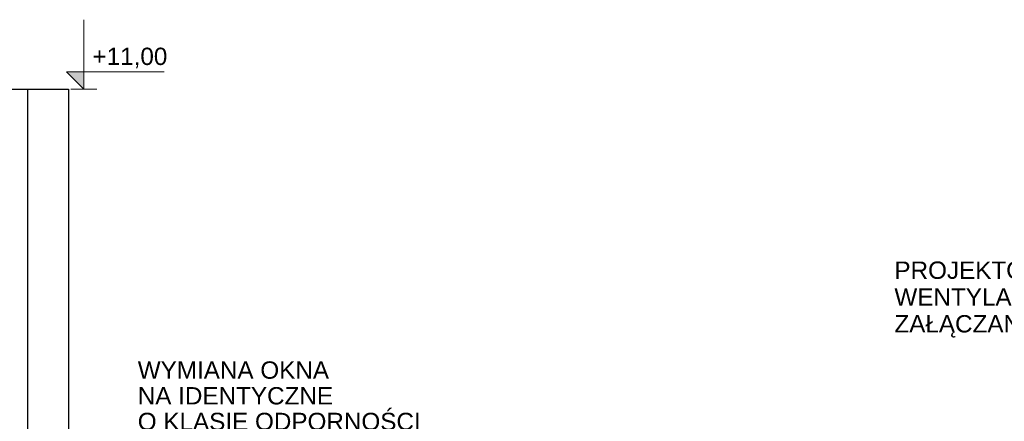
# Model space of a CAD drawing. Header units: centimetres. Extents: x -1412 to 8451, y -353 to 1224.
# Tile 13 of 24: x 1629 to 2367, y 923 to 1224. Entities that reach past the tile are written whole.
import ezdxf

# ---------------------------------------------------------------- set-up
doc = ezdxf.new("R2010")
doc.units = ezdxf.units.CM
doc.header["$MEASUREMENT"] = 0
doc.layers.add('299-A Wymiary Opisy', color=7, linetype='Continuous')
doc.layers.add('420-K Ściany', color=7, linetype='Continuous')
for name, color, linetype, lineweight in [('299-A Wymiary Opisy_Nr_pióra__11', 7, 'Continuous', 0), ('420-K Ściany_Nr_pióra__13', 7, 'Continuous', 25), ('Nowe_199-Z Wymiary i opisy_Nr_pióra__235', 5, 'Continuous', 0)]:
    doc.layers.add(name, color=color, linetype=linetype, lineweight=lineweight)
doc.styles.add('STYL_AUTOMATYCZNY_1', font='arial.ttf')
doc.dimstyles.new('STYL_AUTOMATYCZNY__3', dxfattribs={"dimtxt": 0.18, "dimasz": 14.592, "dimexe": 0.18, "dimexo": 0.0625, "dimgap": 0, "dimtad": 0, "dimtih": 1, "dimtoh": 1, "dimdec": 4, "dimzin": 0, "dimdsep": 46, "dimcen": 0.09, "dimadec": 0, "dimazin": 0, "dimtfac": 1, "dimtdec": 4, "dimtmove": 0, "dimatfit": 3, "dimldrblk": 'ARROWHEAD_5', "dimfxl": 0, "dimtolj": 1, "dimtzin": 0, "dimarcsym": 0})

# ---------------------------------------------------------------- blocks, each defined once
blk = doc.blocks.new('ElemPrzekroju_208_2', base_point=(4814.55, 72.46))
at = {"layer": '420-K Ściany_Nr_pióra__13', "color": 7, "linetype": 'Continuous', "lineweight": 25}
for p, q in [((1592.11, 1172.46), (1635.14, 1172.46)), ((1635.14, 1172.46), (1665.79, 1172.46)), ((1635.14, 1172.46), (1635.14, 742.46)), ((1665.79, 1172.46), (1665.79, 802.46))]:
    blk.add_line(p, q, dxfattribs=at)
blk = doc.blocks.new('Wymiary_14_2', base_point=(1677.33, 1172.46))
at = {"layer": '299-A Wymiary Opisy_Nr_pióra__11', "linetype": 'Continuous', "lineweight": 0}
blk.add_hatch(color=7, dxfattribs=at).paths.add_polyline_path([(1677.33, 1172.46), (1677.33, 1185.46), (1664.33, 1185.46)])
at = {"layer": '299-A Wymiary Opisy_Nr_pióra__11', "color": 7, "linetype": 'Continuous', "lineweight": 0}
for p, q in [((1677.33, 1172.46), (1677.33, 1224.46)), ((1677.33, 1172.46), (1664.33, 1185.46)), ((1664.33, 1185.46), (1677.33, 1185.46)), ((1677.33, 1185.46), (1737.53, 1185.46)), ((1677.33, 1172.46), (1667.58, 1172.46)), ((1677.33, 1172.46), (1687.08, 1172.46))]:
    blk.add_line(p, q, dxfattribs=at)
at = {"layer": '299-A Wymiary Opisy_Nr_pióra__11', "color": 7, "lineweight": 0, "insert": (1683.83, 1188.06), "char_height": 13, "attachment_point": 7, "style": 'STYL_AUTOMATYCZNY_1'}
blk.add_mtext('\\A1;{\\pql;\\fArial|b0|i0|c238|p0;\\W1.000000;+11,00}', dxfattribs=at)
blk = doc.blocks.new('ARROWHEAD_5')
at = {"linetype": 'Continuous', "lineweight": 0}
blk.add_hatch(color=0, dxfattribs=at).paths.add_polyline_path([(-1, 0.2679), (0, 0), (-1, -0.2679)])
at = {"color": 0, "linetype": 'Continuous', "lineweight": 0}
blk.add_line((0, 0), (-1, 0), dxfattribs=at)

msp = doc.modelspace()

# ---------------------------------------------------------------- block references
at = {"layer": '299-A Wymiary Opisy', "color": 7, "linetype": 'Continuous', "lineweight": 0}
msp.add_blockref('Wymiary_14_2', (1677.33, 1172.46), dxfattribs=at)
at = {"layer": '420-K Ściany', "lineweight": 0}
msp.add_blockref('ElemPrzekroju_208_2', (4814.55, 72.46), dxfattribs=at)

# ---------------------------------------------------------------- texts
at = {"layer": 'Nowe_199-Z Wymiary i opisy_Nr_pióra__235', "color": 5, "linetype": 'Continuous', "lineweight": 0, "char_height": 13, "attachment_point": 7, "style": 'STYL_AUTOMATYCZNY_1'}
for s, insert, line_spacing_factor in [('\\A1;{\\pql;\\fArial|b0|i0|c238|p0;\\W1.000000;PROJEKTOWANY DACHOWY \\P\\pql;\\fArial|b0|i0|c238|p0;\\W1.000000;WENTYLATOR AWARYJNY, \\P\\pql;\\fArial|b0|i0|c238|p0;\\W1.000000;ZAŁĄCZANY Z SYSTEMU DETEKCJI H2}', (2284.45, 986.17), 0.927264), ('\\A1;{\\pql;\\fArial|b0|i0|c238|p0;\\W1.000000;WYMIANA OKNA \\P\\pql;\\fArial|b0|i0|c238|p0;\\W1.000000;NA IDENTYCZNE\\P\\pql;\\fArial|b0|i0|c238|p0;\\W1.000000;O KLASIE ODPORNOŚCI \\P\\pql;\\fArial|b0|i0|c238|p0;\\W1.000000; OGNIOWEJ  EI30}', (1717.72, 897.34), 0.889054)]:
    msp.add_mtext(s, dxfattribs=dict(at, insert=insert, line_spacing_factor=line_spacing_factor))

# ---------------------------------------------------------------- leaders
at = {"layer": 'Nowe_199-Z Wymiary i opisy_Nr_pióra__235', "color": 5, "linetype": 'Continuous', "lineweight": 0, "annotation_type": 0, "has_hookline": 1, "hookline_direction": 1, "text_width": 335.46}
msp.add_leader([(2648.65, 927.46), (2648.65, 986.17), (2615, 985.45)], dimstyle='STYL_AUTOMATYCZNY__3', dxfattribs=at)

doc.saveas('drawing.dxf')
